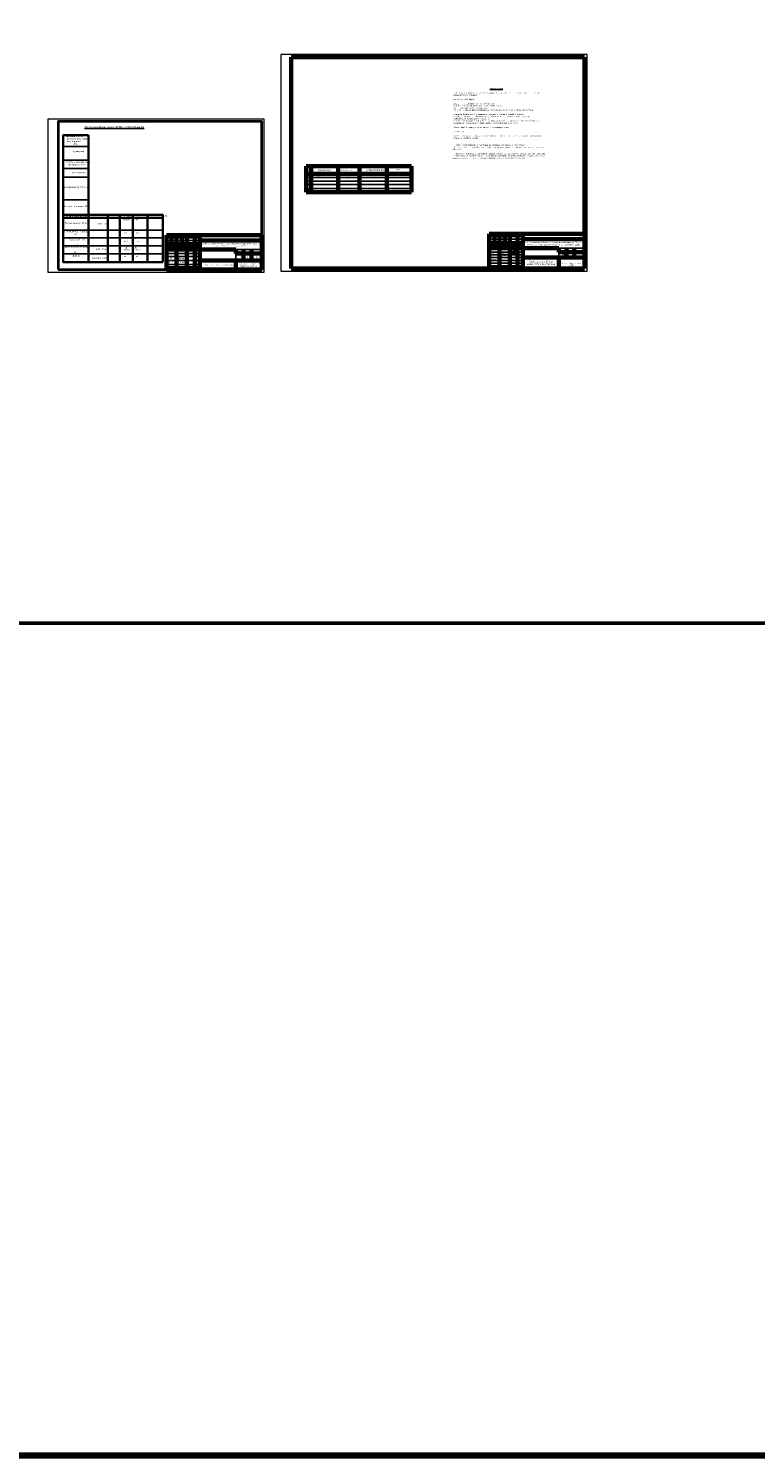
# Model space of a CAD drawing. Extents: x 0 to 370488, y 0 to 4202825.
# Tile 2 of 256: x 358447 to 359857, y 4197760 to 4200528. Entities that reach past the tile are written whole.
import ezdxf

# ---------------------------------------------------------------- set-up
doc = ezdxf.new("R2010")
doc.units = 0
doc.header["$LTSCALE"] = 0.5
doc.header["$MEASUREMENT"] = 0
doc.styles.add('GOST-2.304_Type-B', font='txt')
doc.styles.get("Standard").update_dxf_attribs({"font": 'isocpeur.ttf'})
doc.styles.add('TIEMS', font='times.ttf')
doc.styles.add('TimesCr', font='times.ttf')

# ---------------------------------------------------------------- blocks, each defined once
blk = doc.blocks.new('*T531')
at = {"color": 0, "linetype": 'Continuous', "lineweight": 60, "transparency": 16777216}
for p, q in [((0, 0), (185, 0)), ((0, 0), (0, -66.5)), ((10, 0), (10, -27.7)), ((20, 0), (20, -66.5)), ((30, 0), (30, -27.7)), ((40, 0), (40, -66.5)), ((55, 0), (55, -66.5)), ((65, 0), (65, -66.5)), ((185, 0), (185, -66.5)), ((0, -20), (65, -20)), ((0, -27.7), (135, -27.7)), ((65, -10), (185, -10)), ((135, -27.7), (135, -35.3)), ((150, -27.7), (150, -48.8)), ((165, -27.7), (165, -48.8)), ((65, -48.8), (185, -48.8)), ((135, -35.3), (185, -35.3)), ((135, -48.8), (135, -66.5)), ((0, -66.5), (185, -66.5))]:
    blk.add_line(p, q, dxfattribs=at)
at = {"color": 0, "linetype": 'Continuous', "transparency": 16777216}
for p, q in [((0, -5), (65, -5)), ((0, -10), (65, -10)), ((0, -15), (65, -15)), ((0, -35.3), (65, -35.3)), ((0, -41.1), (65, -41.1)), ((0, -48.8), (65, -48.8)), ((0, -56.5), (65, -56.5)), ((0, -61.5), (65, -61.5))]:
    blk.add_line(p, q, dxfattribs=at)
at = {"color": 0, "linetype": 'ByBlock', "lineweight": -2, "transparency": 16777216}
for p, q in [((135, -27.7), (185, -27.7)), ((135, -35.3), (135, -48.8))]:
    blk.add_line(p, q, dxfattribs=at)
at = {"color": 0, "linetype": 'Continuous', "transparency": 16777216}
for s, insert, char_height, width, attachment_point in [('Изм.', (0.5, -23.8), 2.5, 9, 4), ('Кол. уч.', (10.2, -23.8), 2, 9.6, 4), ('Лист', (20.5, -23.8), 2.5, 9, 4), ('№ док.', (30.5, -23.8), 2, 9, 4), ('Подп.', (40.5, -23.8), 2.5, 14, 4), ('Дата', (55.5, -23.8), 2.5, 9, 4), ('{\\H1.4x;ЭС }  ', (184.5, -5), 2.5, 119, 6), ('  ГИП', (0.5, -45), 2.5, 19, 4), ('  Исполн.', (0.5, -52.7), 2.5, 19, 4), ('Курбанов', (20.5, -45), 2.2, 19, 4), ('Кузютина С.', (30, -52.7), 2.2, 19, 5), ('Стадия', (135.5, -31.5), 2.5, 14, 4), ('    РП', (135.5, -42.1), 2.5, 14, 4), ('{\\C256;“Саловат сифат лойиха” MЧЖ\\P \\C7;Термиз ш. 2026йил.}', (160, -57.7), 2.5, 49, 5), ('Лист', (150.5, -31.5), 2.5, 14, 4), ('2', (157.5, -42.1), 2.5, 14, 5), ('Листов', (165.5, -31.5), 2.5, 19, 4), ('12', (175, -42.1), 2.5, 19, 5), ('Светильник на солнечных батареях', (100, -57.7), 2.5, 69, 5)]:
    blk.add_mtext(s, dxfattribs=dict(at, insert=insert, char_height=char_height, width=width, attachment_point=attachment_point))
at = {"color": 0, "linetype": 'Continuous', "transparency": 16777216, "insert": (125, -18.8), "char_height": 2.5, "width": 119, "attachment_point": 5, "style": 'GOST-2.304_Type-B'}
blk.add_mtext('{\\fISOCPEUR|b0|i1|c204|p34;\\C256;Surxondaryo viloyati “Termiz” EIZning Bandixon tumani filiali uchun ichimlik suvi inshootini va tarmog’ini qurish.}', dxfattribs=at)

msp = doc.modelspace()

# ---------------------------------------------------------------- linework, layer by layer
at = {"color": 0, "linetype": 'Continuous', "lineweight": 15}
for p, q in [((359530.947, 4200477.219), (358936.947, 4200477.219)), ((358936.947, 4200477.219), (358936.947, 4200057.219)), ((359530.947, 4200057.219), (359530.947, 4200477.219)), ((358936.947, 4200057.219), (359530.947, 4200057.219))]:
    msp.add_line(p, q, dxfattribs=at)
at = {"color": 0, "linetype": 'Continuous', "lineweight": 60}
for p, q in [((359525.947, 4200472.219), (358956.947, 4200472.219)), ((358956.947, 4200472.219), (358956.947, 4200062.219)), ((359525.947, 4200062.219), (359525.947, 4200472.219)), ((358956.947, 4200062.219), (359525.947, 4200062.219))]:
    msp.add_line(p, q, dxfattribs=at)
at = {"color": 158, "lineweight": 35}
for p, q in [((358513.763, 4200320.946), (358563.763, 4200320.946)), ((358514.222, 4200320.946), (358514.222, 4200074.23)), ((358563.763, 4200320.946), (358563.763, 4200074.543)), ((358514.222, 4200166.797), (358707.995, 4200166.797)), ((358514.222, 4200160.903), (358707.995, 4200160.903)), ((358601.221, 4200166.797), (358601.221, 4200074.543)), ((358624.175, 4200166.956), (358624.175, 4200074.543)), ((358649.629, 4200166.956), (358649.629, 4200074.543)), ((358677.632, 4200166.956), (358677.632, 4200074.543)), ((358707.995, 4200166.956), (358707.995, 4200074.543)), ((358514.222, 4200074.543), (358707.995, 4200074.543))]:
    msp.add_line(p, q, dxfattribs=at)
at = {"color": 158}
for p, q in [((358513.763, 4200298.825), (358563.763, 4200298.825)), ((358513.763, 4200272.423), (358563.763, 4200272.423)), ((358513.763, 4200256.724), (358563.763, 4200256.724)), ((358513.763, 4200239.598), (358563.763, 4200239.598)), ((358513.763, 4200195.356), (358563.763, 4200195.356)), ((358514.222, 4200136.835), (358707.995, 4200136.835)), ((358514.222, 4200121.854), (358707.995, 4200121.854)), ((358514.222, 4200106.549), (358707.995, 4200106.549)), ((358514.222, 4200091.1), (358707.995, 4200091.1))]:
    msp.add_line(p, q, dxfattribs=at)
at = {"lineweight": 60}
for p, q in [((358985.458, 4200246.069), (359190.165, 4200246.069)), ((358985.532, 4200261.069), (359190.165, 4200261.069)), ((358985.532, 4200261.069), (358985.532, 4200210.718)), ((358995.261, 4200261.069), (358995.261, 4200210.718)), ((359048.15, 4200261.069), (359048.15, 4200210.718)), ((359088.982, 4200261.069), (359088.982, 4200210.718)), ((359142.42, 4200261.069), (359142.42, 4200210.718)), ((359190.165, 4200261.069), (359190.165, 4200210.718)), ((358985.458, 4200210.718), (359190.165, 4200210.718))]:
    msp.add_line(p, q, dxfattribs=at)
for p, q in [((358985.458, 4200239.069), (359190.165, 4200239.069)), ((358985.458, 4200232.069), (359190.165, 4200232.069)), ((358985.458, 4200225.069), (359190.165, 4200225.069)), ((358985.458, 4200217.817), (359190.165, 4200217.817))]:
    msp.add_line(p, q)
at = {"linetype": 'Continuous', "lineweight": 60}
for p, q in [((359340.947, 4200129.386), (359525.947, 4200129.386)), ((359340.947, 4200129.386), (359340.947, 4200062.219)), ((359340.947, 4200109.386), (359405.947, 4200109.386)), ((359350.947, 4200129.386), (359350.947, 4200101.719)), ((359360.947, 4200129.386), (359360.947, 4200062.219)), ((359370.947, 4200129.386), (359370.947, 4200101.719)), ((359380.947, 4200129.386), (359380.947, 4200062.219)), ((359395.947, 4200129.386), (359395.947, 4200062.219)), ((359405.947, 4200129.386), (359405.947, 4200062.219)), ((359405.947, 4200119.386), (359525.947, 4200119.386)), ((359525.947, 4200129.386), (359525.947, 4200062.219)), ((359340.947, 4200101.719), (359475.947, 4200101.719)), ((359405.947, 4200084.052), (359525.947, 4200084.052)), ((359475.947, 4200101.719), (359475.947, 4200094.052)), ((359475.947, 4200094.052), (359525.947, 4200094.052)), ((359475.947, 4200084.052), (359475.947, 4200062.219)), ((359490.947, 4200101.719), (359490.947, 4200084.052)), ((359505.947, 4200101.719), (359505.947, 4200084.052))]:
    msp.add_line(p, q, dxfattribs=at)
at = {"linetype": 'Continuous'}
for p, q in [((359340.947, 4200124.386), (359405.947, 4200124.386)), ((359340.947, 4200119.386), (359405.947, 4200119.386)), ((359340.947, 4200114.386), (359405.947, 4200114.386)), ((359340.947, 4200094.052), (359405.947, 4200094.052)), ((359340.947, 4200089.052), (359405.947, 4200089.052)), ((359340.947, 4200084.052), (359405.947, 4200084.052)), ((359340.947, 4200078.009), (359405.947, 4200078.009)), ((359475.947, 4200101.719), (359525.947, 4200101.719)), ((359475.947, 4200094.052), (359475.947, 4200084.052)), ((359340.947, 4200072.708), (359405.947, 4200072.708)), ((359340.947, 4200067.407), (359405.947, 4200067.407))]:
    msp.add_line(p, q, dxfattribs=at)
at = {"color": 2, "linetype": 'Continuous', "lineweight": 200}
msp.add_lwpolyline([(356452.226, 4202824.859), (370488.264, 4202824.859), (370488.264, 4197760.413), (356452.226, 4197760.413)], close=True, dxfattribs=at)
at = {"color": 234, "linetype": 'Continuous', "lineweight": 53}
msp.add_lwpolyline([(357403.405, 4201508.258), (367706.099, 4201508.258), (367706.099, 4199374.585), (357403.405, 4199374.585)], close=True, dxfattribs=at)
at = {"color": 0, "linetype": 'Continuous', "lineweight": 15}
msp.add_lwpolyline([(358484.506, 4200055.402), (358904.506, 4200055.402), (358904.506, 4200352.402), (358484.506, 4200352.402), (358484.506, 4200055.402)], dxfattribs=at)
at = {"color": 0, "linetype": 'Continuous', "lineweight": 40}
msp.add_lwpolyline([(358504.506, 4200060.402), (358899.506, 4200060.402), (358899.506, 4200347.402), (358504.506, 4200347.402), (358504.506, 4200060.402)], dxfattribs=at)
at = {"linetype": 'Continuous'}
msp.add_spline([(359386.862, 4200096.258), (359384.412, 4200089.323), (359382.1, 4200090.683), (359386.454, 4200093.13), (359388.768, 4200097.753), (359387.544, 4200090.955), (359387.815, 4200088.78), (359389.312, 4200090.819), (359384.685, 4200093.538), (359391.489, 4200095.306), (359389.585, 4200090.547), (359392.986, 4200092.994), (359392.715, 4200099.385), (359390.809, 4200088.916), (359391.353, 4200089.595), (359389.585, 4200090.819), (359391.218, 4200090.411), (359392.577, 4200089.595), (359392.577, 4200089.052), (359392.577, 4200090.819), (359393.121, 4200090.955), (359393.259, 4200089.052), (359391.489, 4200089.052), (359393.803, 4200088.508), (359393.121, 4200091.635), (359388.359, 4200093.538), (359382.78, 4200090.819), (359390.673, 4200091.771)], degree=3, dxfattribs=at)

# ---------------------------------------------------------------- block references
msp.add_blockref('*T531', (358714.506, 4200126.931))

# ---------------------------------------------------------------- texts
at = {"attachment_point": 1}
for s, insert, char_height, width in [('{\\C196;\\c8128584;                                       \\P\\pi70.114,t102.61;\\L\\C256;Общие данные\\P\\pi80.989,t113.49;}\\P\\pi0,tz;  Формула для расчета требуемой суммарной мощности конденсаторных батарей при подборе конденсаторной установки:\\P\\PQc = P x (tg(ф1)-tg(ф2)).\\P\\PЗдесь Р – потребляемая активная мощность;\\PS и S’ – полная мощность до и после компенсации;\\PQC – требуемая емкостная мощность;\\PQL и QL’ – индуктивная составляющая реактивной мощности до и после компенсации.\\P\\PЗначение (tg(ф1)-tg(ф2)) определяется, исходя из значений cos(ф1) и cos(ф2).\\Pcos(ф1) – коэффициент мощности потребителя до установки компенсирующих устройств (действующий коэффициент мощности);\\Pcos(ф2) – коэффициент мощности после установки компенсирующих устройств (желаемый или задаваемый предприятием энергоснабжения коэффициент мощности).\\P\\PТаким образом, формулу можно записать в следующем виде:\\P\\PQc = P x k,\\P\\Pгде k – коэффициент, получаемый из таблицы в соответствии со значениями коэффициентов мощности cos(ф1) и cos(ф2).', (359271.937, 4200416.935), 2.5, 161.97779), ('{\\C196;\\c8128584;                                       \\P\\pi80.989,t113.49;}\\P\\pi0,tz;   Проект электроснабжения выполнен на основании генплана и  техусловий \\P. Объект относится к потребителю 3 категории по надежности. Установленная мощность  составляет 311,0 кВт, \\P\\P   Нужно компенсировать реактивную мощность полностью (до cos(ф)=1), так как при этом возможна перекомпенсация (за счет переменной величины активной мощности нагрузки и других случайных факторов). Достаточно достигнуть рекомендуемого значения cos(ф) = 0,90…0,95.', (359270.054, 4200311.572), 2.5, 161.97779), ('{\\fISOCPEUR|b0|i0|c204|p34;\\C196;\\c8128584;  \\C256;1.}', (358985.681, 4200244.521), 3, 7.31606), ('{\\fISOCPEUR|b0|i0|c204|p34;№}', (358988.77, 4200255.164), 3, 7.31606), ('\\A1;{\\fISOCPEUR|b0|i0|c0|p34;\\H1.2x;   \\fTahoma|b0|i0|c204|p34;\\H0.75x; K-594 NSD 22\\fISOCPEUR|b0|i0|c204|p34;\\H1.1111x;           \\fISOCPEUR|b0|i0|c0|p34;       \\fISOCPEUR|b0|i0|c204|p34;       39   \\fISOCPEUR|b0|i0|c0|p34;                \\fISOCPEUR|b0|i0|c204|p34;        3/3                                   35}', (358991.096, 4200243.621), 2.5, 197.70727), ('\\pi-0.7682;Номинальный \\P\\pi7.9318;ток\\P\\pi4.8568;Iном, А', (359152.898, 4200261.069), 3, 22.1636), ('{\\fISOCPEUR|b0|i0|c204|p34;\\C196;\\c8128584; \\C256; 4.}', (358985.681, 4200223.499), 3, 7.31606), ('{\\fISOCPEUR|b0|i0|c204|p34;\\C196;\\c8128584; \\C256; 5.}', (358985.681, 4200215.972), 3, 7.31606), ('{\\fISOCPEUR|b0|i0|c204|p34;\\C196;\\c8128584; \\C256; 3.}', (358985.681, 4200230.18), 3, 7.31606), ('{\\fISOCPEUR|b0|i0|c204|p34;\\C196;\\c8128584;  \\C0;2.}', (358985.681, 4200237.82), 3, 7.31606)]:
    msp.add_mtext(s, dxfattribs=dict(at, insert=insert, char_height=char_height, width=width))
at = {"color": 158, "attachment_point": 1}
for s, insert, char_height, width in [('{\\fISOCPEUR|b1|i0|c204|p34;\\LОднолинейная схема КТПс -63/10/0,4кВА}', (358555.58, 4200338.755), 4, 147.34055), ('{\\fISOCPEUR|b0|i0|c204|p34;  \\H1.2x;  Предохранитель,\\P    Трансформатор силовой.\\P    Тип,мощность:   \\P           кВА}', (358510.801, 4200320.584), 2.5, 60.98376), ('{\\fISOCPEUR|b0|i0|c204|p34;\\C0;   \\H1.2x; Счетчик электронный,\\P     предохранитель}', (358513.572, 4200270.264), 2.5, 49.70635), ('{\\fISOCPEUR|b0|i0|c204|p34;  \\H1.2x;   Рубильник}', (358522.295, 4200291.083), 2.5, 46.32071), ('{\\fISOCPEUR|b0|i0|c204|p34;      \\H1.2x;  Расцепитель}', (358517.124, 4200249.746), 2.5, 46.71317), ('{\\fISOCPEUR|b0|i0|c204|p34;Трансформатор тока.Тип}', (358514.624, 4200221.869), 3, 57.25984), ('{\\fISOCPEUR|b0|i0|c204|p34;Аппарат на вводе 10кВ.}', (358516.299, 4200184.682), 3, 46.7855), ('{\\fISOCPEUR|b0|i0|c204|p34;     \\H1.2x;Номер линии 0,4кВ}', (358512.153, 4200165.544), 2.5, 47.95187), ('     {\\H1.2x;№1              №2             №3           }', (358629.925, 4200165.49), 2.5, 99.44524), ('{\\fISOCPEUR|b0|i0|c204|p34;Установленная мощность\\P          кВт}', (358514.442, 4200135.461), 3, 65.27484), ('{\\fISOCPEUR|b0|i0|c204|p34;   \\H1.2x;Наименование объекта}', (358511.883, 4200152.423), 2.5, 59.12631), ('{\\fISOCPEUR|b1|i0|c204|p34;Ввод 10 кВ}', (358578.684, 4200150.894), 3, 23.45822), ('{\\C256;Насосная\\P\\P\\P\\P\\P\\P  31,5\\P\\P\\P\\P  47,0\\P\\P\\P   ВВГ\\P  4х35мм²\\P\\P\\P  55}', (358628.497, 4200158.365), 2.5, 20.32829), ('{\\C256;КПП\\P\\P\\P\\P\\P\\P  5,0\\P\\P\\P\\P   8,0\\P\\P\\PВВГ\\P4х6мм²\\P\\P\\P  55}', (358652.494, 4200158.365), 2.5, 20.32829), ('{\\fISOCPEUR|b0|i0|c204|p34;Марка и сечение кабеля:\\P\\P         мм2}', (358514.553, 4200106.079), 3, 51.70586), ('{\\fISOCPEUR|b0|i0|c204|p34;     \\H1.2x;Расчетный ток\\P\\P           А}', (358516.414, 4200120.164), 2.5, 45.42474), ('{\\fISOCPEUR|b0|i0|c204|p34;  Длина\\P\\P     м}', (358528.646, 4200088.684), 3, 23.45822), ('{\\fISOCPEUR|b1|i0|c204|p34;2450(обш.7350)}', (358569.715, 4200084.199), 3, 23.45822), ('{\\fISOCPEUR|b1|i0|c204|p34;СИП-3-50}', (358577.875, 4200101.564), 3, 23.45822)]:
    msp.add_mtext(s, dxfattribs=dict(at, insert=insert, char_height=char_height, width=width))
at = {"attachment_point": 1}
for s, insert, char_height, width, style in [('\\pi8.1257;Наименование \\P\\pi6.9054;конденсаторной \\P\\pi11.583;установки', (359000.664, 4200259.129), 2.5, 39.12992, 'TIEMS'), ('Номинальная мощность,\\P\\pi6.3271;кВАр^IШаг', (359053.014, 4200260.278), 3, 32.7545, 'TimesCr'), ('кВАр/ кол-во ступеней^IНоминальный ток\\P\\pi21.89;Iном', (359089.832, 4200260.519), 3, 52.43558, 'TimesCr')]:
    msp.add_mtext(s, dxfattribs=dict(at, insert=insert, char_height=char_height, width=width, style=style))
at = {"linetype": 'Continuous', "style": 'GOST-2.304_Type-B'}
for s, insert, char_height, width, attachment_point in [('Изм.', (359341.447, 4200105.552), 2.5, 9, 4), ('Кол. уч.', (359351.147, 4200105.552), 2, 9.6, 4), ('Лист', (359361.447, 4200105.552), 2.5, 9, 4), ('№ док.', (359371.447, 4200105.552), 2, 9, 4), ('Подп.', (359381.447, 4200105.552), 2.5, 14, 4), ('Дата', (359396.447, 4200105.552), 2.5, 9, 4), ('{\\fTahoma|b0|i0|c204|p34;\\H0.9x;Объект: \\H1.1111x;Денов туман Узбекистан махалласи худудидан янги 330 уринли укув биноси хамда 12х24 улчамдаги Спорт зал биноси куриш}', (359465.947, 4200110.552), 2.5, 119, 5), ('{\\H1.4x;ЭС  . }  ', (359525.447, 4200124.386), 2.5, 119, 6), ('  Гл.инж.', (359341.447, 4200091.552), 2.5, 19, 4), ('  ГИП', (359341.447, 4200086.552), 2.5, 19, 4), ('  Исполн.', (359341.447, 4200080.124), 2.5, 19, 4), ('Нурмаматов Х', (359361.447, 4200086.552), 1.6, 19, 4), ('Курбонов Х', (359361.447, 4200091.552), 2.1, 19, 4), ('Стадия', (359483.447, 4200097.886), 2.5, 14, 5), ('    РП', (359476.447, 4200089.052), 2.5, 14, 4), ('Лист', (359498.447, 4200097.886), 2.5, 14, 5), ('3', (359498.447, 4200089.052), 2.5, 14, 5), ('Листов', (359515.947, 4200097.886), 2.5, 19, 5), ('12', (359515.947, 4200089.052), 2.5, 19, 5)]:
    msp.add_mtext(s, dxfattribs=dict(at, insert=insert, char_height=char_height, width=width, attachment_point=attachment_point))
at = {"linetype": 'Continuous', "insert": (359440.947, 4200073.136), "char_height": 3, "width": 69, "attachment_point": 5}
msp.add_mtext('Общие данные. Выбор конденсаторной установки ', dxfattribs=at)
at = {"color": 0, "insert": (359500.01, 4200074.161), "char_height": 2.5, "width": 38.32241, "attachment_point": 2}
msp.add_mtext('\\pt20;{\\fTimes New Roman|b0|i0|c204|p18;Саловат Сифат лойиха\\P\\ptz;МЧЖ}', dxfattribs=at)

doc.saveas('drawing.dxf')
